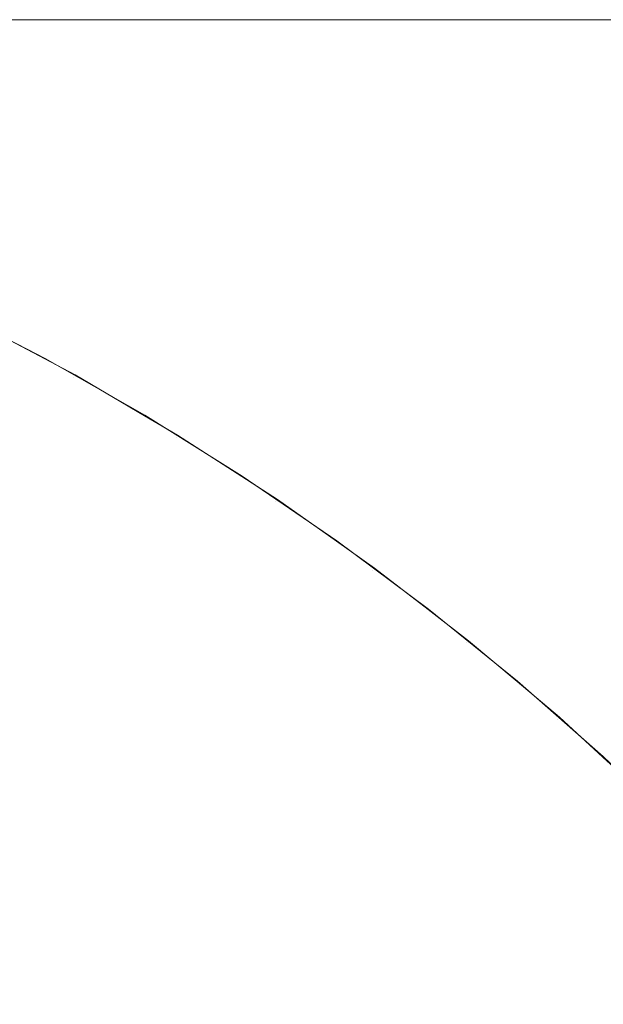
# Model space of a CAD drawing. Header units: centimetres. Extents: x -25.9 to 27.4, y -21.7 to -19.9.
# Tile 89 of 202: x -8.0407 to -8.0198, y -19.8952 to -19.86. Entities that reach past the tile are written whole.
import ezdxf

# ---------------------------------------------------------------- set-up
doc = ezdxf.new("R2010")
doc.units = ezdxf.units.CM
doc.header["$LTSCALE"] = 2.54
doc.layers.add('Lucido design-1', color=7, linetype='Continuous')

# ---------------------------------------------------------------- blocks, each defined once
blk = doc.blocks.new('Gruppo-5-1')
at = {"color": 7, "linetype": 'Continuous', "lineweight": 9}
for points, invisible_edges in [([(27.312519, -19.860047, 876.324458), (27.312519, -19.86, 876.321383), (-25.787481, -19.86, 876.321383), (-25.787481, -19.860047, 876.324458)], 8), ([(-25.787481, -19.86, 875.721383), (-8.016039, -19.86, 876.074592), (-8.022599, -19.86, 876.068839)], 9), ([(-8.022599, -19.86, 876.068839), (-8.028903, -19.86, 876.062805), (-25.787481, -19.86, 875.721383)], 10), ([(-8.028903, -19.86, 876.062805), (-8.034937, -19.86, 876.056502), (-25.787481, -19.86, 875.721383)], 10), ([(9.412519, -19.86, 876.121383), (-25.787481, -19.86, 876.321383), (27.312519, -19.86, 876.321383)], 9), ([(9.412519, -19.86, 876.121383), (-7.887481, -19.86, 876.121383), (-25.787481, -19.86, 876.321383)], 10), ([(-8.034937, -19.86, 876.056502), (-8.04069, -19.86, 876.049941), (-25.787481, -19.86, 875.721383)], 10), ([(-25.787481, -19.86, 875.721383), (-7.994941, -19.86, 876.090062), (-8.002196, -19.86, 876.085214)], 9), ([(-8.002196, -19.86, 876.085214), (-8.009233, -19.86, 876.080054), (-25.787481, -19.86, 875.721383)], 10), ([(-8.009233, -19.86, 876.080054), (-8.016039, -19.86, 876.074592), (-25.787481, -19.86, 875.721383)], 10), ([(-25.787481, -19.86, 875.721383), (-7.979831, -19.86, 876.098786), (-7.987481, -19.86, 876.094589)], 9), ([(-25.787481, -19.86, 876.321383), (-7.930769, -19.86, 876.116643), (-7.939245, -19.86, 876.114569)], 9), ([(-7.987481, -19.86, 876.094589), (-7.994941, -19.86, 876.090062), (-25.787481, -19.86, 875.721383)], 10), ([(-25.787481, -19.86, 876.321383), (-7.922211, -19.86, 876.118345), (-7.930769, -19.86, 876.116643)], 9), ([(-7.939245, -19.86, 876.114569), (-7.947622, -19.86, 876.112127), (-25.787481, -19.86, 876.321383)], 10), ([(-25.787481, -19.86, 876.321383), (-7.896205, -19.86, 876.121193), (-7.904912, -19.86, 876.120622)], 9), ([(-25.787481, -19.86, 876.321383), (-7.913586, -19.86, 876.119672), (-7.922211, -19.86, 876.118345)], 9), ([(-7.887481, -19.86, 876.121383), (-7.896205, -19.86, 876.121193), (-25.787481, -19.86, 876.321383)], 10), ([(-25.787481, -19.86, 875.721383), (-25.787481, -19.86, 876.321383), (-7.964018, -19.86, 876.106159), (-7.972005, -19.86, 876.102645)], 10), ([(-7.972005, -19.86, 876.102645), (-7.979831, -19.86, 876.098786), (-25.787481, -19.86, 875.721383)], 10), ([(-25.787481, -19.86, 876.321383), (-7.947622, -19.86, 876.112127), (-7.955885, -19.86, 876.109322)], 9), ([(-7.904912, -19.86, 876.120622), (-7.913586, -19.86, 876.119672), (-25.787481, -19.86, 876.321383)], 10), ([(-7.955885, -19.86, 876.109322), (-7.964018, -19.86, 876.106159), (-25.787481, -19.86, 876.321383)], 10), ([(-25.787481, -19.860047, 876.324458), (-25.787481, -19.860114, 876.325744), (27.312519, -19.860114, 876.325744), (27.312519, -19.860047, 876.324458)], 10), ([(-8.046152, -19.86, 876.043136), (-8.04069, -19.86, 876.049941), (-8.03735, -19.860095, 876.047139), (-8.042693, -19.860095, 876.040482)], 14), ([(-8.04069, -19.86, 876.049941), (-8.034937, -19.86, 876.056502), (-8.031722, -19.860095, 876.053556), (-8.03735, -19.860095, 876.047139)], 14), ([(-8.034937, -19.86, 876.056502), (-8.028903, -19.86, 876.062805), (-8.02582, -19.860095, 876.059722), (-8.031722, -19.860095, 876.053556)], 14), ([(-8.028903, -19.86, 876.062805), (-8.022599, -19.86, 876.068839), (-8.019654, -19.860095, 876.065625), (-8.02582, -19.860095, 876.059722)], 14), ([(-8.022599, -19.86, 876.068839), (-8.016039, -19.86, 876.074592), (-8.013236, -19.860095, 876.071253), (-8.019654, -19.860095, 876.065625)], 14), ([(27.312519, -19.860261, 876.328604), (27.312519, -19.860114, 876.325744), (-25.787481, -19.860114, 876.325744), (-25.787481, -19.860261, 876.328604)], 10), ([(-25.787481, -19.860261, 876.328604), (-25.787481, -19.8604, 876.330097), (27.312519, -19.8604, 876.330097), (27.312519, -19.860261, 876.328604)], 10), ([(27.312519, -19.860647, 876.33274), (27.312519, -19.8604, 876.330097), (-25.787481, -19.8604, 876.330097), (-25.787481, -19.860647, 876.33274)], 10), ([(-8.04774, -19.860095, 876.033598), (-8.042693, -19.860095, 876.040482), (-8.039414, -19.860361, 876.037966), (-8.044355, -19.860361, 876.031228)], 15), ([(-8.044355, -19.860361, 876.031228), (-8.039414, -19.860361, 876.037966), (-8.03615, -19.860798, 876.035461), (-8.040985, -19.860798, 876.028868)], 15), ([(-8.042693, -19.860095, 876.040482), (-8.03735, -19.860095, 876.047139), (-8.034185, -19.860361, 876.044482), (-8.039414, -19.860361, 876.037966)], 15), ([(-8.039414, -19.860361, 876.037966), (-8.034185, -19.860361, 876.044482), (-8.031033, -19.860798, 876.041838), (-8.03615, -19.860798, 876.035461)], 15), ([(-8.03735, -19.860095, 876.047139), (-8.031722, -19.860095, 876.053556), (-8.028675, -19.860361, 876.050764), (-8.034185, -19.860361, 876.044482)], 15), ([(-8.034185, -19.860361, 876.044482), (-8.028675, -19.860361, 876.050764), (-8.025642, -19.860798, 876.047985), (-8.031033, -19.860798, 876.041838)], 15), ([(-8.031722, -19.860095, 876.053556), (-8.02582, -19.860095, 876.059722), (-8.022898, -19.860361, 876.0568), (-8.028675, -19.860361, 876.050764)], 15), ([(-8.028675, -19.860361, 876.050764), (-8.022898, -19.860361, 876.0568), (-8.019988, -19.860798, 876.053891), (-8.025642, -19.860798, 876.047985)], 15), ([(-8.02582, -19.860095, 876.059722), (-8.019654, -19.860095, 876.065625), (-8.016862, -19.860361, 876.062578), (-8.022898, -19.860361, 876.0568)], 15), ([(-8.022898, -19.860361, 876.0568), (-8.016862, -19.860361, 876.062578), (-8.014082, -19.860798, 876.059544), (-8.019988, -19.860798, 876.053891)], 15), ([(-25.787481, -19.860647, 876.33274), (-25.787481, -19.860876, 876.334433), (27.312519, -19.860876, 876.334433), (27.312519, -19.860647, 876.33274)], 10), ([(27.312519, -19.861205, 876.336861), (27.312519, -19.860876, 876.334433), (-25.787481, -19.860876, 876.334433), (-25.787481, -19.861205, 876.336861)], 10), ([(-8.045527, -19.860798, 876.02207), (-8.040985, -19.860798, 876.028868), (-8.037635, -19.861404, 876.026522), (-8.042078, -19.861404, 876.019873)], 15), ([(-8.040985, -19.860798, 876.028868), (-8.03615, -19.860798, 876.035461), (-8.032906, -19.861404, 876.032972), (-8.037635, -19.861404, 876.026522)], 15), ([(-8.03615, -19.860798, 876.035461), (-8.031033, -19.860798, 876.041838), (-8.0279, -19.861404, 876.039209), (-8.032906, -19.861404, 876.032972)], 15), ([(-8.031033, -19.860798, 876.041838), (-8.025642, -19.860798, 876.047985), (-8.022627, -19.861404, 876.045222), (-8.0279, -19.861404, 876.039209)], 15), ([(-8.025642, -19.860798, 876.047985), (-8.019988, -19.860798, 876.053891), (-8.017097, -19.861404, 876.050999), (-8.022627, -19.861404, 876.045222)], 15), ([(-8.019988, -19.860798, 876.053891), (-8.014082, -19.860798, 876.059544), (-8.01132, -19.861404, 876.056529), (-8.017097, -19.861404, 876.050999)], 15), ([(-25.787481, -19.861205, 876.336861), (-25.787481, -19.86154, 876.338745), (27.312519, -19.86154, 876.338745), (27.312519, -19.861205, 876.336861)], 10), ([(-8.046227, -19.861404, 876.013035), (-8.042078, -19.861404, 876.019873), (-8.038656, -19.862177, 876.017693), (-8.042713, -19.862177, 876.011007)], 15), ([(-8.042078, -19.861404, 876.019873), (-8.037635, -19.861404, 876.026522), (-8.034312, -19.862177, 876.024195), (-8.038656, -19.862177, 876.017693)], 15), ([(-8.037635, -19.861404, 876.026522), (-8.032906, -19.861404, 876.032972), (-8.029687, -19.862177, 876.030502), (-8.034312, -19.862177, 876.024195)], 15), ([(-8.032906, -19.861404, 876.032972), (-8.0279, -19.861404, 876.039209), (-8.024792, -19.862177, 876.036601), (-8.029687, -19.862177, 876.030502)], 15), ([(-8.0279, -19.861404, 876.039209), (-8.022627, -19.861404, 876.045222), (-8.019636, -19.862177, 876.042481), (-8.024792, -19.862177, 876.036601)], 15), ([(-8.022627, -19.861404, 876.045222), (-8.017097, -19.861404, 876.050999), (-8.014228, -19.862177, 876.04813), (-8.019636, -19.862177, 876.042481)], 15), ([(27.312519, -19.861935, 876.340958), (27.312519, -19.86154, 876.338745), (-25.787481, -19.86154, 876.338745), (-25.787481, -19.861935, 876.340958)], 10), ([(-25.787481, -19.861935, 876.340958), (-25.787481, -19.862392, 876.343023), (27.312519, -19.862392, 876.343023), (27.312519, -19.861935, 876.340958)], 10), ([(-8.046475, -19.862177, 876.00415), (-8.042713, -19.862177, 876.011007), (-8.039233, -19.863117, 876.008998), (-8.042911, -19.863117, 876.002295)], 15), ([(-8.042713, -19.862177, 876.011007), (-8.038656, -19.862177, 876.017693), (-8.035267, -19.863117, 876.015534), (-8.039233, -19.863117, 876.008998)], 15), ([(-8.038656, -19.862177, 876.017693), (-8.034312, -19.862177, 876.024195), (-8.03102, -19.863117, 876.02189), (-8.035267, -19.863117, 876.015534)], 15), ([(-8.034312, -19.862177, 876.024195), (-8.029687, -19.862177, 876.030502), (-8.026499, -19.863117, 876.028056), (-8.03102, -19.863117, 876.02189)], 15), ([(-8.029687, -19.862177, 876.030502), (-8.024792, -19.862177, 876.036601), (-8.021714, -19.863117, 876.034018), (-8.026499, -19.863117, 876.028056)], 15), ([(-8.024792, -19.862177, 876.036601), (-8.019636, -19.862177, 876.042481), (-8.016673, -19.863117, 876.039766), (-8.021714, -19.863117, 876.034018)], 15), ([(27.312519, -19.862835, 876.345025), (27.312519, -19.862392, 876.343023), (-25.787481, -19.862392, 876.343023), (-25.787481, -19.862835, 876.345025)], 10), ([(-25.787481, -19.862835, 876.345025), (-25.787481, -19.863428, 876.34726), (27.312519, -19.863428, 876.34726), (27.312519, -19.862835, 876.345025)], 10), ([(-8.046292, -19.863117, 875.995438), (-8.042911, -19.863117, 876.002295), (-8.039387, -19.86422, 876.00046), (-8.042691, -19.86422, 875.993759)], 15), ([(-8.042911, -19.863117, 876.002295), (-8.039233, -19.863117, 876.008998), (-8.035793, -19.86422, 876.007011), (-8.039387, -19.86422, 876.00046)], 15), ([(-8.039233, -19.863117, 876.008998), (-8.035267, -19.863117, 876.015534), (-8.031917, -19.86422, 876.013399), (-8.035793, -19.86422, 876.007011)], 15), ([(-8.035267, -19.863117, 876.015534), (-8.03102, -19.863117, 876.02189), (-8.027765, -19.86422, 876.019612), (-8.031917, -19.86422, 876.013399)], 15), ([(-8.03102, -19.863117, 876.02189), (-8.026499, -19.863117, 876.028056), (-8.023347, -19.86422, 876.025637), (-8.027765, -19.86422, 876.019612)], 15), ([(-8.026499, -19.863117, 876.028056), (-8.021714, -19.863117, 876.034018), (-8.01867, -19.86422, 876.031464), (-8.023347, -19.86422, 876.025637)], 15), ([(-8.021714, -19.863117, 876.034018), (-8.016673, -19.863117, 876.039766), (-8.013744, -19.86422, 876.037082), (-8.01867, -19.86422, 876.031464)], 15), ([(27.312519, -19.863905, 876.349055), (27.312519, -19.863428, 876.34726), (-25.787481, -19.863428, 876.34726), (-25.787481, -19.863905, 876.349055)], 10), ([(-25.787481, -19.863905, 876.349055), (-25.787481, -19.864648, 876.351448), (27.312519, -19.864648, 876.351448), (27.312519, -19.863905, 876.349055)], 10), ([(-8.045701, -19.86422, 875.98692), (-8.042691, -19.86422, 875.993759), (-8.039138, -19.865486, 875.992102), (-8.042078, -19.865486, 875.98542)], 15), ([(-8.042691, -19.86422, 875.993759), (-8.039387, -19.86422, 876.00046), (-8.035909, -19.865486, 875.99865), (-8.039138, -19.865486, 875.992102)], 15), ([(-8.039387, -19.86422, 876.00046), (-8.035793, -19.86422, 876.007011), (-8.032397, -19.865486, 876.005051), (-8.035909, -19.865486, 875.99865)], 15), ([(-8.035793, -19.86422, 876.007011), (-8.031917, -19.86422, 876.013399), (-8.02861, -19.865486, 876.011292), (-8.032397, -19.865486, 876.005051)], 15), ([(-8.031917, -19.86422, 876.013399), (-8.027765, -19.86422, 876.019612), (-8.024554, -19.865486, 876.017363), (-8.02861, -19.865486, 876.011292)], 15), ([(-8.027765, -19.86422, 876.019612), (-8.023347, -19.86422, 876.025637), (-8.020237, -19.865486, 876.02325), (-8.024554, -19.865486, 876.017363)], 15), ([(-8.023347, -19.86422, 876.025637), (-8.01867, -19.86422, 876.031464), (-8.015667, -19.865486, 876.028944), (-8.020237, -19.865486, 876.02325)], 15), ([(27.312519, -19.865143, 876.35304), (27.312519, -19.864648, 876.351448), (-25.787481, -19.864648, 876.351448), (-25.787481, -19.865143, 876.35304)], 10), ([(-25.787481, -19.865143, 876.35304), (-25.787481, -19.86605, 876.355579), (27.312519, -19.86605, 876.355579), (27.312519, -19.865143, 876.35304)], 10), ([(-8.044725, -19.865486, 875.978615), (-8.042078, -19.865486, 875.98542), (-8.038511, -19.86691, 875.983942), (-8.041096, -19.86691, 875.977295)], 15), ([(-8.042078, -19.865486, 875.98542), (-8.039138, -19.865486, 875.992102), (-8.035638, -19.86691, 875.99047), (-8.038511, -19.86691, 875.983942)], 15), ([(-8.039138, -19.865486, 875.992102), (-8.035909, -19.865486, 875.99865), (-8.032484, -19.86691, 875.996867), (-8.035638, -19.86691, 875.99047)], 15), ([(-8.035909, -19.865486, 875.99865), (-8.032397, -19.865486, 876.005051), (-8.029053, -19.86691, 876.00312), (-8.032484, -19.86691, 875.996867)], 15), ([(-8.032397, -19.865486, 876.005051), (-8.02861, -19.865486, 876.011292), (-8.025353, -19.86691, 876.009217), (-8.029053, -19.86691, 876.00312)], 15), ([(-8.02861, -19.865486, 876.011292), (-8.024554, -19.865486, 876.017363), (-8.02139, -19.86691, 876.015148), (-8.025353, -19.86691, 876.009217)], 15), ([(-8.024554, -19.865486, 876.017363), (-8.020237, -19.865486, 876.02325), (-8.017173, -19.86691, 876.0209), (-8.02139, -19.86691, 876.015148)], 15), ([(-8.020237, -19.865486, 876.02325), (-8.015667, -19.865486, 876.028944), (-8.012709, -19.86691, 876.026462), (-8.017173, -19.86691, 876.0209)], 15), ([(27.312519, -19.866548, 876.356974), (27.312519, -19.86605, 876.355579), (-25.787481, -19.86605, 876.355579), (-25.787481, -19.866548, 876.356974)], 10), ([(-25.787481, -19.866548, 876.356974), (-25.787481, -19.867629, 876.359645), (27.312519, -19.867629, 876.359645), (27.312519, -19.866548, 876.356974)], 10), ([(-8.045384, -19.86691, 875.963693), (-8.043388, -19.86691, 875.970541), (-8.039767, -19.86849, 875.969399), (-8.041717, -19.86849, 875.962711)], 15), ([(-8.043388, -19.86691, 875.970541), (-8.041096, -19.86691, 875.977295), (-8.037528, -19.86849, 875.975996), (-8.039767, -19.86849, 875.969399)], 15), ([(-8.041096, -19.86691, 875.977295), (-8.038511, -19.86691, 875.983942), (-8.035003, -19.86849, 875.982489), (-8.037528, -19.86849, 875.975996)], 15), ([(-8.038511, -19.86691, 875.983942), (-8.035638, -19.86691, 875.99047), (-8.032197, -19.86849, 875.988866), (-8.035003, -19.86849, 875.982489)], 15), ([(-8.035638, -19.86691, 875.99047), (-8.032484, -19.86691, 875.996867), (-8.029116, -19.86849, 875.995114), (-8.032197, -19.86849, 875.988866)], 15), ([(-8.032484, -19.86691, 875.996867), (-8.029053, -19.86691, 876.00312), (-8.025765, -19.86849, 876.001222), (-8.029116, -19.86849, 875.995114)], 15), ([(-8.029053, -19.86691, 876.00312), (-8.025353, -19.86691, 876.009217), (-8.022151, -19.86849, 876.007177), (-8.025765, -19.86849, 876.001222)], 15), ([(-8.025353, -19.86691, 876.009217), (-8.02139, -19.86691, 876.015148), (-8.01828, -19.86849, 876.01297), (-8.022151, -19.86849, 876.007177)], 15), ([(-8.02139, -19.86691, 876.015148), (-8.017173, -19.86691, 876.0209), (-8.014161, -19.86849, 876.018588), (-8.01828, -19.86849, 876.01297)], 15), ([(27.312519, -19.868117, 876.360848), (27.312519, -19.867629, 876.359645), (-25.787481, -19.867629, 876.359645), (-25.787481, -19.868117, 876.360848)], 10), ([(-25.787481, -19.868117, 876.360848), (-25.787481, -19.869385, 876.363638), (27.312519, -19.869385, 876.363638), (27.312519, -19.868117, 876.360848)], 10), ([(-8.044732, -19.86849, 875.949111), (-8.043373, -19.86849, 875.955944), (-8.039736, -19.870224, 875.955137), (-8.041063, -19.870224, 875.948464)], 15), ([(-8.043373, -19.86849, 875.955944), (-8.041717, -19.86849, 875.962711), (-8.038118, -19.870224, 875.961747), (-8.039736, -19.870224, 875.955137)], 15), ([(-8.041717, -19.86849, 875.962711), (-8.039767, -19.86849, 875.969399), (-8.036214, -19.870224, 875.968279), (-8.038118, -19.870224, 875.961747)], 15), ([(-8.039767, -19.86849, 875.969399), (-8.037528, -19.86849, 875.975996), (-8.034027, -19.870224, 875.974722), (-8.036214, -19.870224, 875.968279)], 15), ([(-8.037528, -19.86849, 875.975996), (-8.035003, -19.86849, 875.982489), (-8.031561, -19.870224, 875.981063), (-8.034027, -19.870224, 875.974722)], 15), ([(-8.035003, -19.86849, 875.982489), (-8.032197, -19.86849, 875.988866), (-8.028821, -19.870224, 875.987291), (-8.031561, -19.870224, 875.981063)], 15), ([(-8.032197, -19.86849, 875.988866), (-8.029116, -19.86849, 875.995114), (-8.025811, -19.870224, 875.993394), (-8.028821, -19.870224, 875.987291)], 15), ([(-8.029116, -19.86849, 875.995114), (-8.025765, -19.86849, 876.001222), (-8.022539, -19.870224, 875.999359), (-8.025811, -19.870224, 875.993394)], 15), ([(-8.025765, -19.86849, 876.001222), (-8.022151, -19.86849, 876.007177), (-8.019009, -19.870224, 876.005176), (-8.022539, -19.870224, 875.999359)], 15), ([(-8.022151, -19.86849, 876.007177), (-8.01828, -19.86849, 876.01297), (-8.015229, -19.870224, 876.010833), (-8.019009, -19.870224, 876.005176)], 15), ([(27.312519, -19.869848, 876.364658), (27.312519, -19.869385, 876.363638), (-25.787481, -19.869385, 876.363638), (-25.787481, -19.869848, 876.364658)], 10), ([(-25.787481, -19.869848, 876.364658), (-25.787481, -19.871313, 876.367551), (27.312519, -19.871313, 876.367551), (27.312519, -19.869848, 876.364658)], 10), ([(-8.042461, -19.870707, 875.721383), (-8.043432, -19.870224, 875.921383), (-8.039784, -19.872108, 875.921383)], 9), ([(-8.043432, -19.870224, 875.921383), (-8.043284, -19.870224, 875.928186), (-8.039639, -19.872108, 875.928027), (-8.039784, -19.872108, 875.921383)], 7), ([(-8.043284, -19.870224, 875.928186), (-8.042839, -19.870224, 875.934975), (-8.039205, -19.872108, 875.934658), (-8.039639, -19.872108, 875.928027)], 15), ([(-8.042839, -19.870224, 875.934975), (-8.042098, -19.870224, 875.941739), (-8.038481, -19.872108, 875.941263), (-8.039205, -19.872108, 875.934658)], 15), ([(-8.042098, -19.870224, 875.941739), (-8.041063, -19.870224, 875.948464), (-8.037471, -19.872108, 875.947831), (-8.038481, -19.872108, 875.941263)], 15), ([(-8.041063, -19.870224, 875.948464), (-8.039736, -19.870224, 875.955137), (-8.036174, -19.872108, 875.954348), (-8.037471, -19.872108, 875.947831)], 15), ([(-8.039736, -19.870224, 875.955137), (-8.038118, -19.870224, 875.961747), (-8.034595, -19.872108, 875.960802), (-8.036174, -19.872108, 875.954348)], 15), ([(-8.038118, -19.870224, 875.961747), (-8.036214, -19.870224, 875.968279), (-8.032735, -19.872108, 875.967182), (-8.034595, -19.872108, 875.960802)], 15), ([(-8.036214, -19.870224, 875.968279), (-8.034027, -19.870224, 875.974722), (-8.030599, -19.872108, 875.973474), (-8.032735, -19.872108, 875.967182)], 15), ([(-8.034027, -19.870224, 875.974722), (-8.031561, -19.870224, 875.981063), (-8.028191, -19.872108, 875.979667), (-8.030599, -19.872108, 875.973474)], 15), ([(-8.031561, -19.870224, 875.981063), (-8.028821, -19.870224, 875.987291), (-8.025515, -19.872108, 875.98575), (-8.028191, -19.872108, 875.979667)], 15), ([(-8.028821, -19.870224, 875.987291), (-8.025811, -19.870224, 875.993394), (-8.022576, -19.872108, 875.991709), (-8.025515, -19.872108, 875.98575)], 15), ([(-8.025811, -19.870224, 875.993394), (-8.022539, -19.870224, 875.999359), (-8.01938, -19.872108, 875.997535), (-8.022576, -19.872108, 875.991709)], 15), ([(-8.022539, -19.870224, 875.999359), (-8.019009, -19.870224, 876.005176), (-8.015932, -19.872108, 876.003216), (-8.01938, -19.872108, 875.997535)], 15), ([(-8.042504, -19.870792, 875.717024), (-8.038758, -19.872782, 875.717024), (-8.038888, -19.873014, 875.712891), (-8.042623, -19.87103, 875.712891)], 15), ([(-8.038758, -19.872782, 875.717024), (-8.042504, -19.870792, 875.717024), (-8.042461, -19.870707, 875.721383), (-8.039793, -19.872124, 875.721383)], 11), ([(-8.039784, -19.872108, 875.921383), (-8.039793, -19.872124, 875.721383), (-8.042461, -19.870707, 875.721383)], 9), ([(27.312519, -19.871739, 876.368395), (27.312519, -19.871313, 876.367551), (-25.787481, -19.871313, 876.367551), (-25.787481, -19.871739, 876.368395)], 10), ([(-8.042623, -19.87103, 875.712891), (-8.038888, -19.873014, 875.712891), (-8.039101, -19.873395, 875.708777), (-8.04282, -19.87142, 875.708777)], 15), ([(-8.04282, -19.87142, 875.708777), (-8.039101, -19.873395, 875.708777), (-8.039396, -19.873924, 875.704687), (-8.043093, -19.871961, 875.704687)], 15), ([(-25.787481, -19.871739, 876.368395), (-25.787481, -19.873409, 876.371377), (27.312519, -19.873409, 876.371377), (27.312519, -19.871739, 876.368395)], 10), ([(-8.043093, -19.871961, 875.704687), (-8.039396, -19.873924, 875.704687), (-8.039774, -19.874599, 875.70063), (-8.043441, -19.872651, 875.70063)], 15), ([(-8.038712, -19.872699, 875.721383), (-8.039793, -19.872124, 875.721383), (-8.039784, -19.872108, 875.921383)], 10), ([(-8.039793, -19.872124, 875.721383), (-8.038712, -19.872699, 875.721383), (-8.038758, -19.872782, 875.717024)], 10), ([(-8.038712, -19.872699, 875.721383), (-8.039784, -19.872108, 875.921383), (-8.03622, -19.874138, 875.921383)], 9), ([(-8.039784, -19.872108, 875.921383), (-8.039639, -19.872108, 875.928027), (-8.036079, -19.874138, 875.927871), (-8.03622, -19.874138, 875.921383)], 7), ([(-8.039639, -19.872108, 875.928027), (-8.039205, -19.872108, 875.934658), (-8.035654, -19.874138, 875.934347), (-8.036079, -19.874138, 875.927871)], 15), ([(-8.039205, -19.872108, 875.934658), (-8.038481, -19.872108, 875.941263), (-8.034948, -19.874138, 875.940798), (-8.035654, -19.874138, 875.934347)], 15), ([(-8.038481, -19.872108, 875.941263), (-8.037471, -19.872108, 875.947831), (-8.033961, -19.874138, 875.947212), (-8.034948, -19.874138, 875.940798)], 15), ([(-8.037471, -19.872108, 875.947831), (-8.036174, -19.872108, 875.954348), (-8.032694, -19.874138, 875.953576), (-8.033961, -19.874138, 875.947212)], 15), ([(-8.036174, -19.872108, 875.954348), (-8.034595, -19.872108, 875.960802), (-8.031152, -19.874138, 875.95988), (-8.032694, -19.874138, 875.953576)], 15), ([(-8.034595, -19.872108, 875.960802), (-8.032735, -19.872108, 875.967182), (-8.029336, -19.874138, 875.96611), (-8.031152, -19.874138, 875.95988)], 15), ([(-8.032735, -19.872108, 875.967182), (-8.030599, -19.872108, 875.973474), (-8.02725, -19.874138, 875.972255), (-8.029336, -19.874138, 875.96611)], 15), ([(-8.030599, -19.872108, 875.973474), (-8.028191, -19.872108, 875.979667), (-8.024898, -19.874138, 875.978303), (-8.02725, -19.874138, 875.972255)], 15), ([(-8.028191, -19.872108, 875.979667), (-8.025515, -19.872108, 875.98575), (-8.022285, -19.874138, 875.984243), (-8.024898, -19.874138, 875.978303)], 15), ([(-8.025515, -19.872108, 875.98575), (-8.022576, -19.872108, 875.991709), (-8.019414, -19.874138, 875.990063), (-8.022285, -19.874138, 875.984243)], 15), ([(-8.022576, -19.872108, 875.991709), (-8.01938, -19.872108, 875.997535), (-8.016293, -19.874138, 875.995753), (-8.019414, -19.874138, 875.990063)], 15), ([(-8.043441, -19.872651, 875.70063), (-8.039774, -19.874599, 875.70063), (-8.040232, -19.87542, 875.696612), (-8.043864, -19.87349, 875.696612)], 15), ([(-8.0351, -19.874928, 875.717024), (-8.038758, -19.872782, 875.717024), (-8.038712, -19.872699, 875.721383), (-8.03623, -19.874155, 875.721383)], 11), ([(-8.03622, -19.874138, 875.921383), (-8.03623, -19.874155, 875.721383), (-8.038712, -19.872699, 875.721383)], 9), ([(-8.038888, -19.873014, 875.712891), (-8.03524, -19.875155, 875.712891), (-8.035469, -19.875526, 875.708777), (-8.039101, -19.873395, 875.708777)], 15), ([(-8.038758, -19.872782, 875.717024), (-8.0351, -19.874928, 875.717024), (-8.03524, -19.875155, 875.712891), (-8.038888, -19.873014, 875.712891)], 15), ([(27.312519, -19.873788, 876.372053), (27.312519, -19.873409, 876.371377), (-25.787481, -19.873409, 876.371377), (-25.787481, -19.873788, 876.372053)], 10), ([(-8.039101, -19.873395, 875.708777), (-8.035469, -19.875526, 875.708777), (-8.035786, -19.876042, 875.704687), (-8.039396, -19.873924, 875.704687)], 15), ([(-25.787481, -19.873788, 876.372053), (-25.787481, -19.87567, 876.375108), (27.312519, -19.87567, 876.375108), (27.312519, -19.873788, 876.372053)], 10), ([(-8.043864, -19.87349, 875.696612), (-8.040232, -19.87542, 875.696612), (-8.04077, -19.876383, 875.692639), (-8.044361, -19.874476, 875.692639)], 15), ([(-8.039396, -19.873924, 875.704687), (-8.035786, -19.876042, 875.704687), (-8.036192, -19.876701, 875.70063), (-8.039774, -19.874599, 875.70063)], 15), ([(-8.03505, -19.874847, 875.721383), (-8.03623, -19.874155, 875.721383), (-8.03622, -19.874138, 875.921383)], 10), ([(-8.03623, -19.874155, 875.721383), (-8.03505, -19.874847, 875.721383), (-8.0351, -19.874928, 875.717024)], 10), ([(-8.03505, -19.874847, 875.721383), (-8.03622, -19.874138, 875.921383), (-8.032745, -19.87631, 875.921383)], 9), ([(-8.03622, -19.874138, 875.921383), (-8.036079, -19.874138, 875.927871), (-8.032607, -19.87631, 875.92772), (-8.032745, -19.87631, 875.921383)], 7), ([(-8.036079, -19.874138, 875.927871), (-8.035654, -19.874138, 875.934347), (-8.032192, -19.87631, 875.934044), (-8.032607, -19.87631, 875.92772)], 15), ([(-8.035654, -19.874138, 875.934347), (-8.034948, -19.874138, 875.940798), (-8.031503, -19.87631, 875.940344), (-8.032192, -19.87631, 875.934044)], 15), ([(-8.034948, -19.874138, 875.940798), (-8.033961, -19.874138, 875.947212), (-8.030538, -19.87631, 875.946608), (-8.031503, -19.87631, 875.940344)], 15), ([(-8.033961, -19.874138, 875.947212), (-8.032694, -19.874138, 875.953576), (-8.029302, -19.87631, 875.952824), (-8.030538, -19.87631, 875.946608)], 15), ([(-8.032694, -19.874138, 875.953576), (-8.031152, -19.874138, 875.95988), (-8.027796, -19.87631, 875.958981), (-8.029302, -19.87631, 875.952824)], 15), ([(-8.031152, -19.874138, 875.95988), (-8.029336, -19.874138, 875.96611), (-8.026022, -19.87631, 875.965065), (-8.027796, -19.87631, 875.958981)], 15), ([(-8.029336, -19.874138, 875.96611), (-8.02725, -19.874138, 875.972255), (-8.023985, -19.87631, 875.971067), (-8.026022, -19.87631, 875.965065)], 15), ([(-8.02725, -19.874138, 875.972255), (-8.024898, -19.874138, 875.978303), (-8.021688, -19.87631, 875.976974), (-8.023985, -19.87631, 875.971067)], 15), ([(-8.024898, -19.874138, 875.978303), (-8.022285, -19.874138, 875.984243), (-8.019135, -19.87631, 875.982775), (-8.021688, -19.87631, 875.976974)], 15), ([(-8.022285, -19.874138, 875.984243), (-8.019414, -19.874138, 875.990063), (-8.016332, -19.87631, 875.988459), (-8.019135, -19.87631, 875.982775)], 15), ([(-8.039774, -19.874599, 875.70063), (-8.036192, -19.876701, 875.70063), (-8.036685, -19.877501, 875.696612), (-8.040232, -19.87542, 875.696612)], 15), ([(-8.031537, -19.877228, 875.717024), (-8.0351, -19.874928, 875.717024), (-8.03505, -19.874847, 875.721383), (-8.032756, -19.876328, 875.721383)], 11), ([(-8.032745, -19.87631, 875.921383), (-8.032756, -19.876328, 875.721383), (-8.03505, -19.874847, 875.721383)], 9), ([(-8.03524, -19.875155, 875.712891), (-8.031686, -19.877448, 875.712891), (-8.03193, -19.87781, 875.708777), (-8.035469, -19.875526, 875.708777)], 15), ([(-8.0351, -19.874928, 875.717024), (-8.031537, -19.877228, 875.717024), (-8.031686, -19.877448, 875.712891), (-8.03524, -19.875155, 875.712891)], 15), ([(-8.040232, -19.87542, 875.696612), (-8.036685, -19.877501, 875.696612), (-8.037263, -19.878441, 875.692639), (-8.04077, -19.876383, 875.692639)], 15), ([(-8.035469, -19.875526, 875.708777), (-8.03193, -19.87781, 875.708777), (-8.03227, -19.878312, 875.704687), (-8.035786, -19.876042, 875.704687)], 15), ([(27.312519, -19.875989, 876.375625), (27.312519, -19.87567, 876.375108), (-25.787481, -19.87567, 876.375108), (-25.787481, -19.875989, 876.375625)], 10), ([(-25.787481, -19.875989, 876.375625), (-25.787481, -19.878092, 876.378736), (27.312519, -19.878092, 876.378736), (27.312519, -19.875989, 876.375625)], 10), ([(-8.035786, -19.876042, 875.704687), (-8.03227, -19.878312, 875.704687), (-8.032703, -19.878953, 875.70063), (-8.036192, -19.876701, 875.70063)], 15), ([(-8.04077, -19.876383, 875.692639), (-8.037263, -19.878441, 875.692639), (-8.037927, -19.879518, 875.688718), (-8.041387, -19.877488, 875.688718)], 15), ([(-8.031484, -19.877149, 875.721383), (-8.032756, -19.876328, 875.721383), (-8.032745, -19.87631, 875.921383)], 10), ([(-8.032756, -19.876328, 875.721383), (-8.031484, -19.877149, 875.721383), (-8.031537, -19.877228, 875.717024)], 10), ([(-8.031484, -19.877149, 875.721383), (-8.032745, -19.87631, 875.921383), (-8.029365, -19.878621, 875.921383)], 9), ([(-8.032745, -19.87631, 875.921383), (-8.032607, -19.87631, 875.92772), (-8.02923, -19.878621, 875.927572), (-8.029365, -19.878621, 875.921383)], 7), ([(-8.032607, -19.87631, 875.92772), (-8.032192, -19.87631, 875.934044), (-8.028825, -19.878621, 875.933749), (-8.02923, -19.878621, 875.927572)], 15), ([(-8.032192, -19.87631, 875.934044), (-8.031503, -19.87631, 875.940344), (-8.028151, -19.878621, 875.939903), (-8.028825, -19.878621, 875.933749)], 15), ([(-8.031503, -19.87631, 875.940344), (-8.030538, -19.87631, 875.946608), (-8.02721, -19.878621, 875.946021), (-8.028151, -19.878621, 875.939903)], 15), ([(-8.030538, -19.87631, 875.946608), (-8.029302, -19.87631, 875.952824), (-8.026002, -19.878621, 875.952093), (-8.02721, -19.878621, 875.946021)], 15), ([(-8.029302, -19.87631, 875.952824), (-8.027796, -19.87631, 875.958981), (-8.024531, -19.878621, 875.958106), (-8.026002, -19.878621, 875.952093)], 15), ([(-8.027796, -19.87631, 875.958981), (-8.026022, -19.87631, 875.965065), (-8.022798, -19.878621, 875.964049), (-8.024531, -19.878621, 875.958106)], 15), ([(-8.026022, -19.87631, 875.965065), (-8.023985, -19.87631, 875.971067), (-8.020809, -19.878621, 875.969911), (-8.022798, -19.878621, 875.964049)], 15), ([(-8.023985, -19.87631, 875.971067), (-8.021688, -19.87631, 875.976974), (-8.018565, -19.878621, 875.97568), (-8.020809, -19.878621, 875.969911)], 15), ([(-8.021688, -19.87631, 875.976974), (-8.019135, -19.87631, 875.982775), (-8.016072, -19.878621, 875.981346), (-8.018565, -19.878621, 875.97568)], 15), ([(-8.036192, -19.876701, 875.70063), (-8.032703, -19.878953, 875.70063), (-8.033229, -19.879731, 875.696612), (-8.036685, -19.877501, 875.696612)], 15), ([(-8.031537, -19.877228, 875.717024), (-8.028074, -19.879677, 875.717024), (-8.028233, -19.879891, 875.712891), (-8.031686, -19.877448, 875.712891)], 15), ([(-8.028074, -19.879677, 875.717024), (-8.031537, -19.877228, 875.717024), (-8.031484, -19.877149, 875.721383), (-8.029378, -19.878639, 875.721383)], 11), ([(-8.029365, -19.878621, 875.921383), (-8.029378, -19.878639, 875.721383), (-8.031484, -19.877149, 875.721383)], 9), ([(-8.041387, -19.877488, 875.688718), (-8.037927, -19.879518, 875.688718), (-8.038673, -19.880731, 875.684856), (-8.042082, -19.878731, 875.684856)], 15), ([(-8.036685, -19.877501, 875.696612), (-8.033229, -19.879731, 875.696612), (-8.033847, -19.880646, 875.692639), (-8.037263, -19.878441, 875.692639)], 15), ([(-8.031686, -19.877448, 875.712891), (-8.028233, -19.879891, 875.712891), (-8.028492, -19.880242, 875.708777), (-8.03193, -19.87781, 875.708777)], 15), ([(-8.03193, -19.87781, 875.708777), (-8.028492, -19.880242, 875.708777), (-8.028853, -19.880729, 875.704687), (-8.03227, -19.878312, 875.704687)], 15), ([(27.312519, -19.878341, 876.379106), (27.312519, -19.878092, 876.378736), (-25.787481, -19.878092, 876.378736), (-25.787481, -19.878341, 876.379106)], 10), ([(-25.787481, -19.878341, 876.379106), (-25.787481, -19.880669, 876.382256), (27.312519, -19.880669, 876.382256), (27.312519, -19.878341, 876.379106)], 10), ([(-8.03227, -19.878312, 875.704687), (-8.028853, -19.880729, 875.704687), (-8.029313, -19.881351, 875.70063), (-8.032703, -19.878953, 875.70063)], 15), ([(-8.042082, -19.878731, 875.684856), (-8.038673, -19.880731, 875.684856), (-8.039502, -19.882077, 875.68106), (-8.042852, -19.880111, 875.68106)], 15), ([(-8.037263, -19.878441, 875.692639), (-8.033847, -19.880646, 875.692639), (-8.034555, -19.881694, 875.688718), (-8.037927, -19.879518, 875.688718)], 15), ([(-8.028018, -19.8796, 875.721383), (-8.029378, -19.878639, 875.721383), (-8.029365, -19.878621, 875.921383)], 10), ([(-8.029378, -19.878639, 875.721383), (-8.028018, -19.8796, 875.721383), (-8.028074, -19.879677, 875.717024)], 10), ([(-8.028018, -19.8796, 875.721383), (-8.029365, -19.878621, 875.921383), (-8.026086, -19.881066, 875.921383)], 9), ([(-8.029365, -19.878621, 875.921383), (-8.02923, -19.878621, 875.927572), (-8.025954, -19.881066, 875.927429), (-8.026086, -19.881066, 875.921383)], 7), ([(-8.02923, -19.878621, 875.927572), (-8.028825, -19.878621, 875.933749), (-8.025558, -19.881066, 875.933464), (-8.025954, -19.881066, 875.927429)], 15), ([(-8.028825, -19.878621, 875.933749), (-8.028151, -19.878621, 875.939903), (-8.0249, -19.881066, 875.939475), (-8.025558, -19.881066, 875.933464)], 15), ([(-8.028151, -19.878621, 875.939903), (-8.02721, -19.878621, 875.946021), (-8.02398, -19.881066, 875.945452), (-8.0249, -19.881066, 875.939475)], 15), ([(-8.02721, -19.878621, 875.946021), (-8.026002, -19.878621, 875.952093), (-8.0228, -19.881066, 875.951383), (-8.02398, -19.881066, 875.945452)], 15), ([(-8.026002, -19.878621, 875.952093), (-8.024531, -19.878621, 875.958106), (-8.021363, -19.881066, 875.957257), (-8.0228, -19.881066, 875.951383)], 15), ([(-8.024531, -19.878621, 875.958106), (-8.022798, -19.878621, 875.964049), (-8.019671, -19.881066, 875.963063), (-8.021363, -19.881066, 875.957257)], 15), ([(-8.022798, -19.878621, 875.964049), (-8.020809, -19.878621, 875.969911), (-8.017727, -19.881066, 875.968789), (-8.019671, -19.881066, 875.963063)], 15), ([(-8.020809, -19.878621, 875.969911), (-8.018565, -19.878621, 875.97568), (-8.015535, -19.881066, 875.974425), (-8.017727, -19.881066, 875.968789)], 15), ([(-8.032703, -19.878953, 875.70063), (-8.029313, -19.881351, 875.70063), (-8.029871, -19.882106, 875.696612), (-8.033229, -19.879731, 875.696612)], 15), ([(-8.037927, -19.879518, 875.688718), (-8.034555, -19.881694, 875.688718), (-8.035353, -19.882874, 875.684856), (-8.038673, -19.880731, 875.684856)], 15), ([(-8.033229, -19.879731, 875.696612), (-8.029871, -19.882106, 875.696612), (-8.030527, -19.882993, 875.692639), (-8.033847, -19.880646, 875.692639)], 15), ([(-8.028074, -19.879677, 875.717024), (-8.024719, -19.88227, 875.717024), (-8.024886, -19.882477, 875.712891), (-8.028233, -19.879891, 875.712891)], 15), ([(-8.024719, -19.88227, 875.717024), (-8.028074, -19.879677, 875.717024), (-8.028018, -19.8796, 875.721383), (-8.026099, -19.881083, 875.721383)], 11), ([(-8.026086, -19.881066, 875.921383), (-8.026099, -19.881083, 875.721383), (-8.028018, -19.8796, 875.721383)], 9), ([(-8.042852, -19.880111, 875.68106), (-8.039502, -19.882077, 875.68106), (-8.040411, -19.883553, 875.677334), (-8.043698, -19.881625, 875.677334)], 15), ([(-8.028233, -19.879891, 875.712891), (-8.024886, -19.882477, 875.712891), (-8.02516, -19.882817, 875.708777), (-8.028492, -19.880242, 875.708777)], 15), ([(-8.028492, -19.880242, 875.708777), (-8.02516, -19.882817, 875.708777), (-8.025541, -19.883288, 875.704687), (-8.028853, -19.880729, 875.704687)], 15), ([(27.312519, -19.88084, 876.382487), (27.312519, -19.880669, 876.382256), (-25.787481, -19.880669, 876.382256), (-25.787481, -19.88084, 876.382487)], 10), ([(-25.787481, -19.88084, 876.382487), (-25.787481, -19.883398, 876.385661), (27.312519, -19.883398, 876.385661), (27.312519, -19.88084, 876.382487)], 10), ([(-8.038673, -19.880731, 875.684856), (-8.035353, -19.882874, 875.684856), (-8.036238, -19.884183, 875.68106), (-8.039502, -19.882077, 875.68106)], 15), ([(-8.033847, -19.880646, 875.692639), (-8.030527, -19.882993, 875.692639), (-8.03128, -19.884011, 875.688718), (-8.034555, -19.881694, 875.688718)], 15), ([(-8.028853, -19.880729, 875.704687), (-8.025541, -19.883288, 875.704687), (-8.026027, -19.88389, 875.70063), (-8.029313, -19.881351, 875.70063)], 15), ([(-8.024659, -19.882196, 875.721383), (-8.026099, -19.881083, 875.721383), (-8.026086, -19.881066, 875.921383)], 10), ([(-8.026099, -19.881083, 875.721383), (-8.024659, -19.882196, 875.721383), (-8.024719, -19.88227, 875.717024)], 10), ([(-8.024659, -19.882196, 875.721383), (-8.026086, -19.881066, 875.921383), (-8.022912, -19.883641, 875.921383)], 9), ([(-8.026086, -19.881066, 875.921383), (-8.025954, -19.881066, 875.927429), (-8.022783, -19.883641, 875.927291), (-8.022912, -19.883641, 875.921383)], 7), ([(-8.025954, -19.881066, 875.927429), (-8.025558, -19.881066, 875.933464), (-8.022396, -19.883641, 875.933187), (-8.022783, -19.883641, 875.927291)], 15), ([(-8.025558, -19.881066, 875.933464), (-8.0249, -19.881066, 875.939475), (-8.021753, -19.883641, 875.939061), (-8.022396, -19.883641, 875.933187)], 15), ([(-8.0249, -19.881066, 875.939475), (-8.02398, -19.881066, 875.945452), (-8.020854, -19.883641, 875.944901), (-8.021753, -19.883641, 875.939061)], 15), ([(-8.02398, -19.881066, 875.945452), (-8.0228, -19.881066, 875.951383), (-8.019701, -19.883641, 875.950696), (-8.020854, -19.883641, 875.944901)], 15), ([(-8.0228, -19.881066, 875.951383), (-8.021363, -19.881066, 875.957257), (-8.018297, -19.883641, 875.956435), (-8.019701, -19.883641, 875.950696)], 15), ([(-8.021363, -19.881066, 875.957257), (-8.019671, -19.881066, 875.963063), (-8.016643, -19.883641, 875.962108), (-8.018297, -19.883641, 875.956435)], 15), ([(-8.029313, -19.881351, 875.70063), (-8.026027, -19.88389, 875.70063), (-8.026617, -19.884621, 875.696612), (-8.029871, -19.882106, 875.696612)], 15), ([(-8.043698, -19.881625, 875.677334), (-8.040411, -19.883553, 875.677334), (-8.041399, -19.885157, 875.673687), (-8.044617, -19.883269, 875.673687)], 15), ([(-8.034555, -19.881694, 875.688718), (-8.03128, -19.884011, 875.688718), (-8.032127, -19.885156, 875.684856), (-8.035353, -19.882874, 875.684856)], 15), ([(-8.039502, -19.882077, 875.68106), (-8.036238, -19.884183, 875.68106), (-8.037209, -19.88562, 875.677334), (-8.040411, -19.883553, 875.677334)], 15), ([(-8.029871, -19.882106, 875.696612), (-8.026617, -19.884621, 875.696612), (-8.02731, -19.88548, 875.692639), (-8.030527, -19.882993, 875.692639)], 15), ([(-8.021477, -19.885004, 875.717024), (-8.024719, -19.88227, 875.717024), (-8.024659, -19.882196, 875.721383), (-8.022926, -19.883658, 875.721383)], 11), ([(-8.022912, -19.883641, 875.921383), (-8.022926, -19.883658, 875.721383), (-8.024659, -19.882196, 875.721383)], 9), ([(-8.024886, -19.882477, 875.712891), (-8.021652, -19.885204, 875.712891), (-8.021941, -19.885532, 875.708777), (-8.02516, -19.882817, 875.708777)], 15), ([(-8.024719, -19.88227, 875.717024), (-8.021477, -19.885004, 875.717024), (-8.021652, -19.885204, 875.712891), (-8.024886, -19.882477, 875.712891)], 15), ([(-8.035353, -19.882874, 875.684856), (-8.032127, -19.885156, 875.684856), (-8.033067, -19.886427, 875.68106), (-8.036238, -19.884183, 875.68106)], 15), ([(-8.02516, -19.882817, 875.708777), (-8.021941, -19.885532, 875.708777), (-8.022341, -19.885986, 875.704687), (-8.025541, -19.883288, 875.704687)], 15), ([(-8.030527, -19.882993, 875.692639), (-8.02731, -19.88548, 875.692639), (-8.028105, -19.886464, 875.688718), (-8.03128, -19.884011, 875.688718)], 15), ([(-8.025541, -19.883288, 875.704687), (-8.022341, -19.885986, 875.704687), (-8.022852, -19.886567, 875.70063), (-8.026027, -19.88389, 875.70063)], 15), ([(27.312519, -19.883481, 876.385764), (27.312519, -19.883398, 876.385661), (-25.787481, -19.883398, 876.385661), (-25.787481, -19.883481, 876.385764)], 10), ([(-25.787481, -19.883481, 876.385764), (-25.787481, -19.886261, 876.38893), (27.312519, -19.886261, 876.38893), (27.312519, -19.883481, 876.385764)], 10), ([(-8.040411, -19.883553, 875.677334), (-8.037209, -19.88562, 875.677334), (-8.038264, -19.887181, 875.673687), (-8.041399, -19.885157, 875.673687)], 15), ([(-8.021414, -19.884933, 875.721383), (-8.022926, -19.883658, 875.721383), (-8.022912, -19.883641, 875.921383)], 10), ([(-8.022926, -19.883658, 875.721383), (-8.021414, -19.884933, 875.721383), (-8.021477, -19.885004, 875.717024)], 10), ([(-8.021414, -19.884933, 875.721383), (-8.022912, -19.883641, 875.921383), (-8.019848, -19.88634, 875.921383)], 9), ([(-8.022912, -19.883641, 875.921383), (-8.022783, -19.883641, 875.927291), (-8.019722, -19.88634, 875.927157), (-8.019848, -19.88634, 875.921383)], 7), ([(-8.022783, -19.883641, 875.927291), (-8.022396, -19.883641, 875.933187), (-8.019344, -19.88634, 875.93292), (-8.019722, -19.88634, 875.927157)], 15), ([(-8.022396, -19.883641, 875.933187), (-8.021753, -19.883641, 875.939061), (-8.018716, -19.88634, 875.938661), (-8.019344, -19.88634, 875.93292)], 15), ([(-8.021753, -19.883641, 875.939061), (-8.020854, -19.883641, 875.944901), (-8.017837, -19.88634, 875.944369), (-8.018716, -19.88634, 875.938661)], 15), ([(-8.020854, -19.883641, 875.944901), (-8.019701, -19.883641, 875.950696), (-8.016711, -19.88634, 875.950033), (-8.017837, -19.88634, 875.944369)], 15), ([(-8.03128, -19.884011, 875.688718), (-8.028105, -19.886464, 875.688718), (-8.029, -19.887573, 875.684856), (-8.032127, -19.885156, 875.684856)], 15), ([(-8.026027, -19.88389, 875.70063), (-8.022852, -19.886567, 875.70063), (-8.023473, -19.887272, 875.696612), (-8.026617, -19.884621, 875.696612)], 15), ([(-8.036238, -19.884183, 875.68106), (-8.033067, -19.886427, 875.68106), (-8.034098, -19.887821, 875.677334), (-8.037209, -19.88562, 875.677334)], 15), ([(-8.026617, -19.884621, 875.696612), (-8.023473, -19.887272, 875.696612), (-8.024202, -19.888101, 875.692639), (-8.02731, -19.88548, 875.692639)], 15), ([(-8.021477, -19.885004, 875.717024), (-8.018353, -19.887873, 875.717024), (-8.018537, -19.888065, 875.712891), (-8.021652, -19.885204, 875.712891)], 15), ([(-8.021477, -19.885004, 875.717024), (-8.021414, -19.884933, 875.721383), (-8.019863, -19.886357, 875.721383)], 9), ([(-8.019863, -19.886357, 875.721383), (-8.018287, -19.887804, 875.721383), (-8.018353, -19.887873, 875.717024), (-8.021477, -19.885004, 875.717024)], 14), ([(-8.019848, -19.88634, 875.921383), (-8.019863, -19.886357, 875.721383), (-8.021414, -19.884933, 875.721383)], 9), ([(-8.041399, -19.885157, 875.673687), (-8.038264, -19.887181, 875.673687), (-8.039401, -19.888862, 875.670122), (-8.042463, -19.886886, 875.670122)], 15), ([(-8.032127, -19.885156, 875.684856), (-8.029, -19.887573, 875.684856), (-8.029993, -19.888802, 875.68106), (-8.033067, -19.886427, 875.68106)], 15), ([(-8.021652, -19.885204, 875.712891), (-8.018537, -19.888065, 875.712891), (-8.018839, -19.88838, 875.708777), (-8.021941, -19.885532, 875.708777)], 15), ([(-8.037209, -19.88562, 875.677334), (-8.034098, -19.887821, 875.677334), (-8.035218, -19.889335, 875.673687), (-8.038264, -19.887181, 875.673687)], 15), ([(-8.02731, -19.88548, 875.692639), (-8.024202, -19.888101, 875.692639), (-8.025038, -19.889051, 875.688718), (-8.028105, -19.886464, 875.688718)], 15), ([(-8.021941, -19.885532, 875.708777), (-8.018839, -19.88838, 875.708777), (-8.019259, -19.888818, 875.704687), (-8.022341, -19.885986, 875.704687)], 15), ([(-8.022341, -19.885986, 875.704687), (-8.019259, -19.888818, 875.704687), (-8.019794, -19.889376, 875.70063), (-8.022852, -19.886567, 875.70063)], 15), ([(27.312519, -19.889175, 876.39198), (27.312519, -19.886273, 876.388942), (-25.787481, -19.886273, 876.388942), (-25.787481, -19.889175, 876.39198)], 10), ([(-8.033067, -19.886427, 875.68106), (-8.029993, -19.888802, 875.68106), (-8.031082, -19.890151, 875.677334), (-8.034098, -19.887821, 875.677334)], 15), ([(-8.028105, -19.886464, 875.688718), (-8.025038, -19.889051, 875.688718), (-8.025979, -19.89012, 875.684856), (-8.029, -19.887573, 875.684856)], 15), ([(-8.018287, -19.887804, 875.721383), (-8.019863, -19.886357, 875.721383), (-8.019848, -19.88634, 875.921383)], 10), ([(-8.019848, -19.88634, 875.921383), (-8.0169, -19.88916, 875.921383), (-8.018287, -19.887804, 875.721383)], 10), ([(-8.022852, -19.886567, 875.70063), (-8.019794, -19.889376, 875.70063), (-8.020444, -19.890055, 875.696612), (-8.023473, -19.887272, 875.696612)], 15), ([(-8.042463, -19.886886, 875.670122), (-8.039401, -19.888862, 875.670122), (-8.040617, -19.890662, 875.666648), (-8.043602, -19.888736, 875.666648)], 15), ([(-8.038264, -19.887181, 875.673687), (-8.035218, -19.889335, 875.673687), (-8.036425, -19.890967, 875.670122), (-8.039401, -19.888862, 875.670122)], 15), ([(-8.023473, -19.887272, 875.696612), (-8.020444, -19.890055, 875.696612), (-8.021207, -19.890851, 875.692639), (-8.024202, -19.888101, 875.692639)], 15), ([(-8.034098, -19.887821, 875.677334), (-8.031082, -19.890151, 875.677334), (-8.032266, -19.891617, 875.673687), (-8.035218, -19.889335, 875.673687)], 15), ([(-8.029, -19.887573, 875.684856), (-8.025979, -19.89012, 875.684856), (-8.027023, -19.891306, 875.68106), (-8.029993, -19.888802, 875.68106)], 15), ([(-8.024202, -19.888101, 875.692639), (-8.021207, -19.890851, 875.692639), (-8.022083, -19.891765, 875.688718), (-8.025038, -19.889051, 875.688718)], 15), ([(-8.043602, -19.888736, 875.666648), (-8.040617, -19.890662, 875.666648), (-8.041911, -19.892577, 875.663268), (-8.044814, -19.890703, 875.663268)], 15), ([(-8.039401, -19.888862, 875.670122), (-8.036425, -19.890967, 875.670122), (-8.037716, -19.892714, 875.666648), (-8.040617, -19.890662, 875.666648)], 15), ([(-8.029993, -19.888802, 875.68106), (-8.027023, -19.891306, 875.68106), (-8.028169, -19.892608, 875.677334), (-8.031082, -19.890151, 875.677334)], 15), ([(-25.787481, -19.889175, 876.39198), (-25.787481, -19.889292, 876.392092), (27.312519, -19.889292, 876.392092), (27.312519, -19.889175, 876.39198)], 10), ([(27.312519, -19.892218, 876.394906), (27.312519, -19.889292, 876.392092), (-25.787481, -19.889292, 876.392092), (-25.787481, -19.892218, 876.394906)], 10), ([(-8.025038, -19.889051, 875.688718), (-8.022083, -19.891765, 875.688718), (-8.023069, -19.892793, 875.684856), (-8.025979, -19.89012, 875.684856)], 15), ([(-8.035218, -19.889335, 875.673687), (-8.032266, -19.891617, 875.673687), (-8.033541, -19.893196, 875.670122), (-8.036425, -19.890967, 875.670122)], 15), ([(-8.019794, -19.889376, 875.70063), (-8.016857, -19.892313, 875.70063), (-8.017536, -19.892963, 875.696612), (-8.020444, -19.890055, 875.696612)], 15), ([(-8.031082, -19.890151, 875.677334), (-8.028169, -19.892608, 875.677334), (-8.029413, -19.894022, 875.673687), (-8.032266, -19.891617, 875.673687)], 15), ([(-8.025979, -19.89012, 875.684856), (-8.023069, -19.892793, 875.684856), (-8.024162, -19.893934, 875.68106), (-8.027023, -19.891306, 875.68106)], 15), ([(-8.020444, -19.890055, 875.696612), (-8.017536, -19.892963, 875.696612), (-8.018332, -19.893726, 875.692639), (-8.021207, -19.890851, 875.692639)], 15), ([(-8.040617, -19.890662, 875.666648), (-8.037716, -19.892714, 875.666648), (-8.039091, -19.894572, 875.663268), (-8.041911, -19.892577, 875.663268)], 15), ([(-8.036425, -19.890967, 875.670122), (-8.033541, -19.893196, 875.670122), (-8.034906, -19.894886, 875.666648), (-8.037716, -19.892714, 875.666648)], 15), ([(-8.021207, -19.890851, 875.692639), (-8.018332, -19.893726, 875.692639), (-8.019246, -19.894602, 875.688718), (-8.022083, -19.891765, 875.688718)], 15), ([(-8.027023, -19.891306, 875.68106), (-8.024162, -19.893934, 875.68106), (-8.025362, -19.895186, 875.677334), (-8.028169, -19.892608, 875.677334)], 15), ([(-8.032266, -19.891617, 875.673687), (-8.029413, -19.894022, 875.673687), (-8.030754, -19.895546, 875.670122), (-8.033541, -19.893196, 875.670122)], 15), ([(-8.022083, -19.891765, 875.688718), (-8.019246, -19.894602, 875.688718), (-8.020274, -19.895587, 875.684856), (-8.023069, -19.892793, 875.684856)], 15), ([(-25.787481, -19.892218, 876.394906), (-25.787481, -19.892445, 876.395107), (27.312519, -19.892445, 876.395107), (27.312519, -19.892218, 876.394906)], 10), ([(27.312519, -19.895386, 876.397705), (27.312519, -19.892445, 876.395107), (-25.787481, -19.892445, 876.395107), (-25.787481, -19.895386, 876.397705)], 10), ([(-8.041911, -19.892577, 875.663268), (-8.039091, -19.894572, 875.663268), (-8.040544, -19.896537, 875.659988), (-8.04328, -19.894602, 875.659988)], 15), ([(-8.037716, -19.892714, 875.666648), (-8.034906, -19.894886, 875.666648), (-8.036357, -19.896684, 875.663268), (-8.039091, -19.894572, 875.663268)], 15), ([(-8.028169, -19.892608, 875.677334), (-8.025362, -19.895186, 875.677334), (-8.026665, -19.896546, 875.673687), (-8.029413, -19.894022, 875.673687)], 15), ([(-8.023069, -19.892793, 875.684856), (-8.020274, -19.895587, 875.684856), (-8.021415, -19.896681, 875.68106), (-8.024162, -19.893934, 875.68106)], 15), ([(-8.033541, -19.893196, 875.670122), (-8.030754, -19.895546, 875.670122), (-8.032189, -19.897176, 875.666648), (-8.034906, -19.894886, 875.666648)], 15), ([(-8.029413, -19.894022, 875.673687), (-8.026665, -19.896546, 875.673687), (-8.02807, -19.898011, 875.670122), (-8.030754, -19.895546, 875.670122)], 15), ([(-8.024162, -19.893934, 875.68106), (-8.021415, -19.896681, 875.68106), (-8.022667, -19.897881, 875.677334), (-8.025362, -19.895186, 875.677334)], 15), ([(-8.039091, -19.894572, 875.663268), (-8.036357, -19.896684, 875.663268), (-8.037893, -19.898587, 875.659988), (-8.040544, -19.896537, 875.659988)], 15), ([(-8.04328, -19.894602, 875.659988), (-8.040544, -19.896537, 875.659988), (-8.042075, -19.898607, 875.656814), (-8.044722, -19.896735, 875.656814)], 15), ([(-8.034906, -19.894886, 875.666648), (-8.032189, -19.897176, 875.666648), (-8.033716, -19.898911, 875.663268), (-8.036357, -19.896684, 875.663268)], 15), ([(-8.019246, -19.894602, 875.688718), (-8.016532, -19.897557, 875.688718), (-8.017601, -19.898498, 875.684856), (-8.020274, -19.895587, 875.684856)], 15), ([(-8.025362, -19.895186, 875.677334), (-8.022667, -19.897881, 875.677334), (-8.024027, -19.899184, 875.673687), (-8.026665, -19.896546, 875.673687)], 15)]:
    blk.add_3dface(points, dxfattribs=dict(at, invisible_edges=invisible_edges))

msp = doc.modelspace()

# ---------------------------------------------------------------- block references
at = {"layer": 'Lucido design-1', "color": 7}
msp.add_blockref('Gruppo-5-1', (0, 0), dxfattribs=at)

doc.saveas('drawing.dxf')
